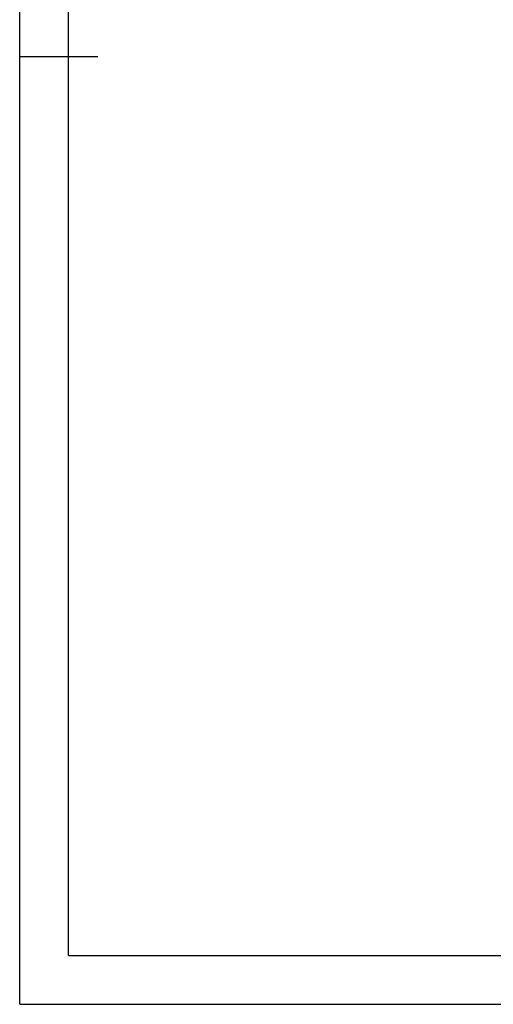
# Model space of a CAD drawing. Header units: millimetres. Extents: x 29035 to 30443, y 1864 to 2860.
# Tile 1 of 56: x 29035 to 29274, y 1864 to 2362. Entities that reach past the tile are written whole.
import ezdxf

# ---------------------------------------------------------------- set-up
doc = ezdxf.new("R2010")
doc.units = ezdxf.units.MM

msp = doc.modelspace()

# ---------------------------------------------------------------- linework, layer by layer
at = {"color": 2}
for p, q in [((29034.787, 1863.599), (29034.787, 2859.506)), ((29034.787, 2342.982), (29074.323, 2342.982)), ((29034.787, 1863.599), (30443.284, 1863.599))]:
    msp.add_line(p, q, dxfattribs=at)
at = {"color": 7}
for q in [(29059.497, 2834.795), (30418.573, 1888.309)]:
    msp.add_line((29059.497, 1888.309), q, dxfattribs=at)

doc.saveas('drawing.dxf')
